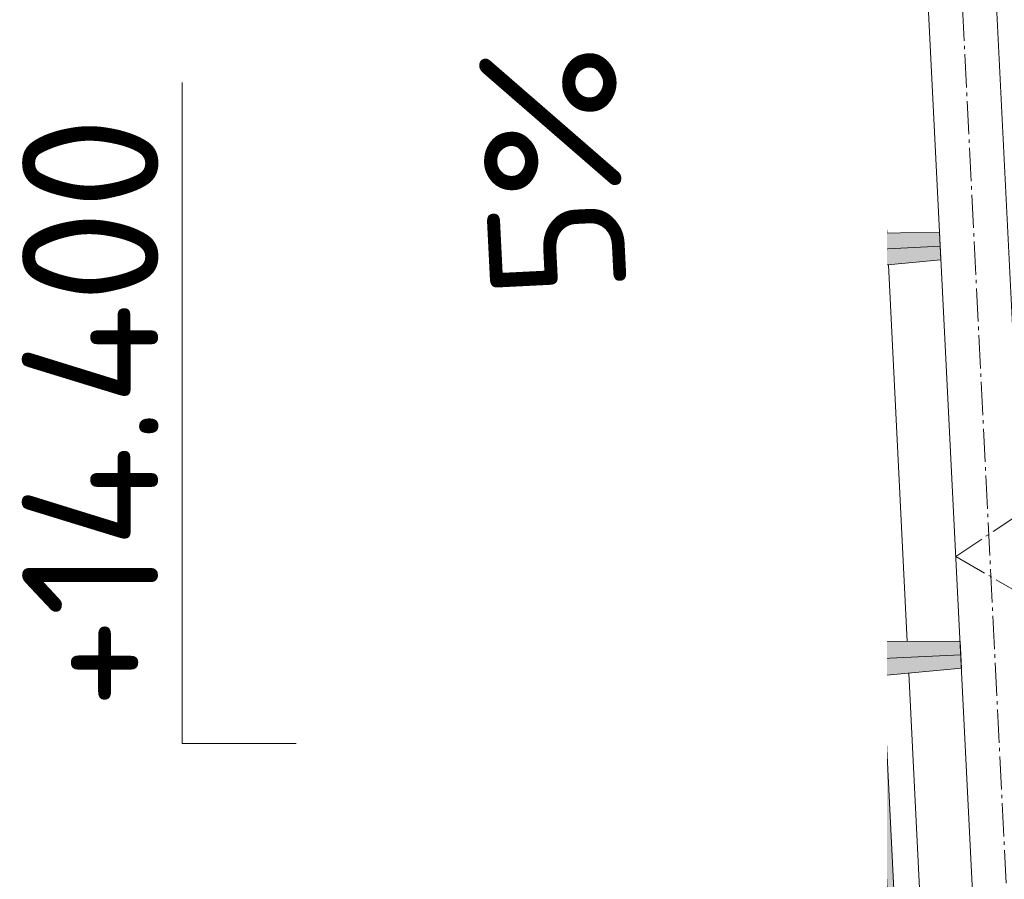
# Model space of a CAD drawing. Header units: millimetres. Extents: x -15830 to 4680139, y -28864 to 2281735.
# Tile 105 of 256: x 116877 to 119766, y 159636 to 162158. Entities that reach past the tile are written whole.
import ezdxf
from ezdxf import colors
from ezdxf.entities.mleader import LeaderData, LeaderLine
from ezdxf.enums import TextEntityAlignment as Align
from ezdxf.math import Vec2, Vec3

# ---------------------------------------------------------------- set-up
doc = ezdxf.new("R2010")
doc.units = ezdxf.units.MM
doc.linetypes.add('AM_DIN_G_W050', pattern=[13.75, 9.75, -1.5, 1, -1.5])
doc.linetypes.add('CARKOVANA', pattern=[5, 3, -2])
doc.layers.add('0 @ 200', color=7, linetype='Continuous')
doc.layers.add('NWT_UT_ZARIZENI', color=4, linetype='Continuous')
for name, color, linetype, lineweight in [('A99_N_kce-pohl', 1, 'Continuous', 9), ('A99_N_kce-rez-ten', 4, 'Continuous', 9), ('A99_N_koty-200-vysk', 6, 'Continuous', 9), ('A99_N_sraf', 252, 'Continuous', 0), ('A99_N_txt-popis-50', 240, 'Continuous', 9), ('A99_N_txt-popis-50 @ 200', 240, 'Continuous', 9), ('A99_S_kce-pohl', 7, 'Continuous', 5), ('A99_S_kce-rez-sil', 7, 'Continuous', 15), ('A99_S_kce-rez-ten', 7, 'Continuous', 9), ('A99_S_sraf', 252, 'Continuous', 9)]:
    doc.layers.add(name, color=color, linetype=linetype, lineweight=lineweight)
doc.styles.add('A99_kota', font='isocpeur.ttf', dxfattribs={"height": 2})
doc.styles.add('A99_popis', font='isocpeur.ttf')
doc.styles.add('ad_popis 100', font='isocpeur.ttf', dxfattribs={"height": 200})
doc.linetypes.add('IZOLACE', pattern='A,0.00254,-2.54,[134,ltypeshp.shx,S=2.54,R=0,X=-2.54,Y=0],-5.08,[134,ltypeshp.shx,S=2.54,R=180,X=2.54,Y=0],-2.54', length=10.16254)

# ---------------------------------------------------------------- blocks, each defined once
blk = doc.blocks.new('*U44')
at = {"color": 0, "linetype": 'ByBlock', "lineweight": -2}
blk.add_line((-3, 0), (7, 0), dxfattribs=at)
for points in [[(0, 0), (0, 5.7), (0, 5.7), (9.7, 5.7)], [(-1.75, 1.75), (0, 0), (1.75, 1.75)]]:
    blk.add_lwpolyline(points, dxfattribs=at)
at = {"color": 0, "linetype": 'ByBlock', "lineweight": -2, "style": 'A99_kota'}
for tag, p in [('VYSKA', (9.2, 8.45)), ('POPIS', (9.2, 5.2))]:
    blk.add_attdef(tag, text='', height=2, dxfattribs=at).set_placement(p, align=Align.TOP_RIGHT)
blk = doc.blocks.new('*U776')
at = {"layer": 'A99_N_koty-200-vysk', "lineweight": 5, "xscale": 200, "yscale": 200, "zscale": 200, "rotation": 90.00000000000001}
blk.add_blockref('*U44', (118493.8, 160034.1), dxfattribs=at)
blk.add_blockref('*U44', (118493.8, 160034.1), dxfattribs=at)
blk.add_blockref('*U44', (118493.8, 160034.1), dxfattribs=at)
blk.add_blockref('*U44', (118493.8, 160034.1), dxfattribs=at)
blk.add_blockref('*U44', (118493.8, 160034.1), dxfattribs=at)
blk.add_blockref('*U44', (118493.8, 160034.1), dxfattribs=at)
at = {"layer": 'A99_N_koty-200-vysk', "lineweight": 5}
ref = blk.add_blockref('*U44', (118493.8, 160034.1), dxfattribs=dict(at, xscale=200, yscale=200, zscale=200, rotation=90.00000000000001))
ref.add_attrib('VYSKA', '+14.400', dxfattribs={"layer": '0 @ 200', "color": 0, "linetype": 'ByBlock', "lineweight": -2, "height": 400, "rotation": 90, "style": 'A99_kota'}).set_placement((116883.8, 161874.1), align=Align.TOP_RIGHT)
blk = doc.blocks.new('*U926')
at = {"layer": 'A99_N_txt-popis-50 @ 200', "lineweight": 9}
ml = blk.add_multileader_mtext('Standard', dxfattribs=at)
ml.set_content('\\A1;{\\C256;odvodňovací systém \\Pbude součásti \\Pdodávky opláštění}', color=1, style='A99_popis')
ml.set_leader_properties(color=256, linetype='ByLayer', lineweight=-1)
ml.build(insert=Vec2(0, 0))
ml.multileader.update_dxf_attribs({"dogleg_length": 1, "arrow_head_size": 300, "scale": 200})
ctx = ml.context
ctx.base_point, ctx.scale, ctx.char_height, ctx.arrow_head_size, ctx.landing_gap_size, ctx.plane_origin, ctx.plane_x_axis, ctx.plane_y_axis = Vec3(117949, 82248.3), 200, 400, 300, 250, Vec3(122104.1, 85760.8), Vec3(0, 1), Vec3(-1, 0)
notes = []
notes.append((ctx, [(1, (1, 1, 0), (117949, 92478.3), (0, -1), 4890, [(0, [(119864.3, 93153.3)], 0, [])])]))
ctx.mtext.insert, ctx.mtext.text_direction, ctx.mtext.rotation, ctx.mtext.width, ctx.mtext.defined_height, ctx.mtext.flow_direction = Vec3(117689, 82498.3), Vec3(0, 1), 1.570796, 5020, 63.5, 5
ctx.mtext.has_bg_fill, ctx.mtext.bg_color, ctx.mtext.bg_scale_factor, ctx.mtext.bg_transparency, ctx.mtext.use_window_bg_color = 1, -1073741824, 1, 0, 1
for ctx, leaders in notes:
    for number, flags, end, landing, length, lines in leaders:
        leader = LeaderData()
        leader.index, (leader.has_last_leader_line, leader.has_dogleg_vector, leader.attachment_direction) = number, flags
        leader.last_leader_point, leader.dogleg_vector, leader.dogleg_length = Vec3(end), Vec3(landing), length
        for number, points, colour, breaks in lines:
            line = LeaderLine()
            line.index, line.vertices, line.color, line.breaks = number, Vec3.list(points), colors.encode_raw_color(colour), breaks
            leader.lines.append(line)
        ctx.leaders.append(leader)

msp = doc.modelspace()

# ---------------------------------------------------------------- hatches: boundary and pattern name
at = {"layer": 'A99_S_sraf', "lineweight": 0, "transparency": 33554687}
h = msp.add_hatch(dxfattribs=at)
h.set_pattern_fill('ZELEZOBETON', color=256, scale=10)
h.set_pattern_definition([(135, (122783.95, 111373.25), (-35.35534, -35.35534), []), (135, (122783.95, 111387.394), (-35.35534, -35.35534), []), (135, (122783.95, 111415.68), (-49.497475, -21.213203), [20, -10, 0, -10])])
h.paths.add_polyline_path([(119508.531, 157885.385), (119569.478, 157888.43), (119707.001, 157895.3), (119758.22, 157897.859), (119756.222, 157937.809), (119526.012, 157936.321), (119471.126, 159034.951), (119700.341, 159056.414), (119696.349, 159136.315), (119466.137, 159134.826), (119411.252, 160233.456), (119640.367, 160254.91), (119636.372, 160334.819), (119406.262, 160333.331), (119351.377, 161431.961), (119580.442, 161453.411), (119576.447, 161533.324), (119346.387, 161531.837), (119291.502, 162630.467), (119520.716, 162651.93), (119516.521, 162731.829), (119286.512, 162730.342), (119231.627, 163828.972), (119460.592, 163850.412), (119458.594, 163890.373), (118649.855, 163849.97), (118654.345, 163760.082), (119219.136, 163678.161)])
at = {"layer": 'A99_S_sraf', "linetype": 'Continuous', "lineweight": 0, "ltscale": 2, "transparency": 33554562}
h = msp.add_hatch(dxfattribs=at)
h.set_pattern_fill('BETON-LEHKY', color=256, scale=10)
h.set_pattern_definition([(137.86, (119497.84, 139899.01), (-26.83778, -29.660305), []), (92.86, (119482.357, 139943.362), (-29.660305, 26.837778), [5, -51.56854]), (137.86, (119482.108, 139948.356), (-26.83778, -29.660305), [5, -35]), (182.86, (119478.4, 139951.71), (-26.837778, -29.660305), [5, -51.56854]), (227.86, (119473.406, 139951.46), (29.660305, -26.83778), [5, -35]), (92.86, (119470.3, 139942.76), (-29.660305, 26.837778), [5, -51.56854]), (137.86, (119474.01, 139939.405), (-26.83778, -29.660305), [5, -35]), (182.86, (119479.002, 139939.655), (-26.837778, -29.660305), [5, -51.56854]), (227.86, (119482.357, 139943.362), (29.660305, -26.83778), [5, -35]), (137.86, (119465.08, 139955.62), (-26.83778, -29.660305), [10, -30])])
h.paths.add_polyline_path([(119452.178, 157810.887), (119159.71, 163665.18), (119214.642, 163667.924), (119508.95, 157813.252)])

# ---------------------------------------------------------------- linework, layer by layer
at = {"layer": 'A99_N_kce-pohl'}
msp.add_lwpolyline([(118493.78, 151503.252), (118493.78, 163653.252)], dxfattribs=at)
at = {"layer": 'A99_N_kce-rez-ten', "linetype": 'CARKOVANA', "lineweight": 0, "ltscale": 15, "const_width": 5}
for points in [[(119621.45, 157583.252), (119621.45, 157723.509, 0.40066503), (119609.531, 157735.996), (119292.333, 157750.749, -0.38625393), (119266.145, 157776.847), (118980.856, 163487.438), (118881.311, 163618.552), (118662.302, 163650.328), (118481.45, 163730.882), (118481.45, 163840.752)], [(119626.45, 157583.252), (119626.45, 157723.509, 0.40066503), (119609.763, 157740.99), (119292.565, 157755.744, -0.38625393), (119271.139, 157777.097), (118985.772, 163489.231), (118884.056, 163623.206), (118663.705, 163655.177), (118486.45, 163734.129), (118486.45, 163840.752)]]:
    msp.add_lwpolyline(points, format="xyb", dxfattribs=at)
at = {"layer": 'A99_N_kce-rez-ten', "linetype": 'Continuous', "lineweight": 0, "ltscale": 0.5}
for points in [[(119618.95, 157583.252), (119618.95, 157723.509, 0.40066503), (119609.415, 157733.498), (119292.217, 157748.252, -0.38625393), (119263.648, 157776.722), (118978.397, 163486.542), (118879.939, 163616.225), (118661.601, 163647.904), (118478.95, 163729.259), (118478.95, 163840.752)], [(119623.95, 157583.252), (119623.95, 157723.509, 0.40066503), (119609.647, 157738.493), (119292.449, 157753.246, -0.38625393), (119268.642, 157776.972), (118983.314, 163488.334), (118882.683, 163620.879), (118663.004, 163652.753), (118483.95, 163732.506), (118483.95, 163840.752)], [(119628.95, 157583.252), (119628.95, 157723.509, 0.40066503), (119609.88, 157743.487), (119292.682, 157758.241, -0.38625393), (119273.636, 157777.221), (118988.231, 163490.127), (118885.428, 163625.533), (118664.406, 163657.602), (118488.95, 163735.752), (118488.95, 163840.752)]]:
    msp.add_lwpolyline(points, format="xyb", dxfattribs=at)
at = {"layer": 'A99_N_kce-rez-ten', "lineweight": 0}
msp.add_lwpolyline([(119354.828, 157755.35), (119062.852, 163599.79)], dxfattribs=at)
at = {"layer": 'A99_N_koty-200-vysk'}
for points in [[(118818.46, 160407.748), (118718.669, 162405.257)], [(118818.46, 160407.748), (118900.872, 160762.302)], [(118818.46, 160407.748), (118900.872, 160762.302)], [(118818.46, 160407.748), (118701.121, 160752.323)], [(118818.46, 160407.748), (118701.121, 160752.323)]]:
    msp.add_lwpolyline(points, dxfattribs=at)
at = {"layer": 'A99_N_sraf', "color": 1, "linetype": 'IZOLACE', "ltscale": 3.8}
for points in [[(119315.371, 157757.186), (119022.51, 163605.643)], [(119394.971, 157753.483), (119103.194, 163593.937)]]:
    msp.add_lwpolyline(points, dxfattribs=at)
at = {"layer": 'A99_S_kce-pohl', "lineweight": 5}
for points in [[(119323.95, 166583.252), (119773.95, 157583.252)], [(119683.703, 163393.194), (119814.833, 160770.6)]]:
    msp.add_lwpolyline(points, dxfattribs=at)
at = {"layer": 'A99_S_kce-pohl', "color": 253, "linetype": 'AM_DIN_G_W050', "lineweight": 0, "ltscale": 10}
for points in [[(119423.826, 166588.246), (119873.826, 157588.246)], [(119473.95, 163583.252), (121873.95, 162083.252), (119623.95, 160583.252), (121873.95, 159283.252)]]:
    msp.add_lwpolyline(points, dxfattribs=at)
at = {"layer": 'A99_S_kce-rez-sil', "lineweight": 13}
for points in [[(119518.721, 162691.88), (119520.716, 162651.93), (119291.502, 162630.467), (119346.387, 161531.837), (119576.6, 161533.325), (119578.595, 161493.375), (119578.595, 161493.375)], [(119638.47, 160294.87), (119636.474, 160334.82), (119406.262, 160333.331), (119351.377, 161431.961), (119580.591, 161453.425), (119578.595, 161493.375), (119578.595, 161493.375)], [(119638.47, 160294.87), (119640.466, 160254.92), (119411.252, 160233.456), (119466.137, 159134.826), (119696.349, 159136.315), (119698.345, 159096.364), (119698.345, 159096.364)]]:
    msp.add_lwpolyline(points, dxfattribs=at)
at = {"layer": 'A99_S_kce-rez-ten', "linetype": 'CARKOVANA', "lineweight": 0, "ltscale": 15}
for points, const_width in [([(119442.61, 157801.992), (119149.078, 163678.218), (118658.95, 163749.403)], 20), ([(119506.034, 157885.26), (119216.596, 163678.024)], 5)]:
    msp.add_lwpolyline(points, dxfattribs=dict(at, const_width=const_width))
at = {"layer": 'A99_S_kce-rez-ten', "lineweight": 0}
for points in [[(119508.531, 157885.385), (119219.136, 163678.161), (118652.88, 163760.295)], [(119452.598, 157802.491), (119158.624, 163686.927), (118658.95, 163759.423)], [(119432.623, 157801.493), (119139.469, 163669.496), (118658.95, 163739.213)], [(119503.538, 157885.136), (119214.03, 163679.647)]]:
    msp.add_lwpolyline(points, dxfattribs=at)
for points in [[(119578.595, 161493.375), (119328.907, 161480.901), (119269.032, 162679.406), (119518.721, 162691.88), (119520.716, 162651.93), (119291.502, 162630.467), (119346.387, 161531.837), (119576.6, 161533.325)], [(119638.47, 160294.87), (119388.782, 160282.396), (119328.907, 161480.901), (119578.595, 161493.375), (119580.591, 161453.425), (119351.377, 161431.961), (119406.262, 160333.331), (119636.474, 160334.82)], [(119698.345, 159096.364), (119448.657, 159083.89), (119388.782, 160282.396), (119638.47, 160294.87), (119640.466, 160254.92), (119411.252, 160233.456), (119466.137, 159134.826), (119696.349, 159136.315)]]:
    msp.add_lwpolyline(points, close=True, dxfattribs=at)
at = {"layer": 'A99_S_kce-rez-ten', "lineweight": 5}
for points in [[(119366.246, 162637.466), (119421.456, 161532.322)], [(119481.331, 160333.817), (119426.121, 161438.96)], [(119541.206, 159135.311), (119485.995, 160240.455)]]:
    msp.add_lwpolyline(points, dxfattribs=at)

# ---------------------------------------------------------------- block references
at = {"layer": 'NWT_UT_ZARIZENI'}
msp.add_blockref('*U776', (0, 0), dxfattribs=at)

# ---------------------------------------------------------------- texts
at = {"layer": 'A99_N_koty-200-vysk', "insert": (118259.898, 161334.195), "char_height": 400, "attachment_point": 1, "rotation": 92.86, "style": 'ad_popis 100'}
msp.add_mtext_dynamic_manual_height_columns('5%', width=70, gutter_width=1000, heights=[0], dxfattribs=at)
msp.add_mtext_dynamic_manual_height_columns('5%', width=70, gutter_width=1000, heights=[0], dxfattribs=at)

# ---------------------------------------------------------------- next in the draw order: block references
at = {"layer": 'A99_N_txt-popis-50'}
msp.add_blockref('*U926', (0, 0), dxfattribs=at)

doc.saveas('drawing.dxf')
